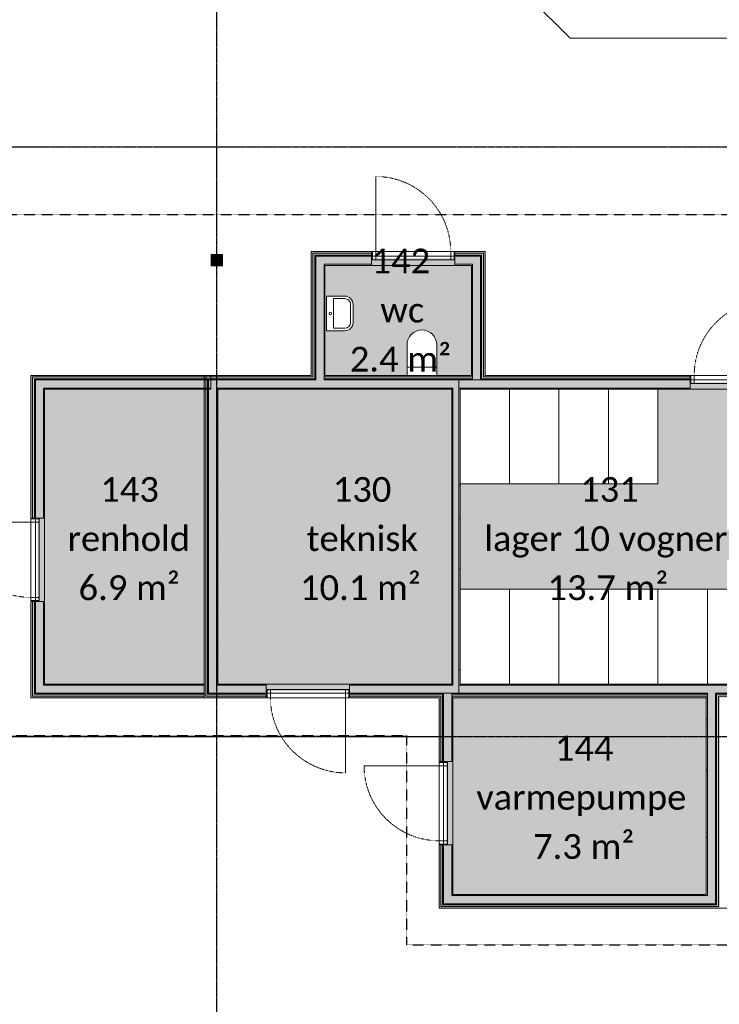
# Model space of a CAD drawing. Header units: millimetres. Extents: x -66110 to 16285, y -16697 to 38719.
# Tile 16 of 35: x -11991 to -3506, y -3245 to 8690. Entities that reach past the tile are written whole.
import ezdxf

# ---------------------------------------------------------------- set-up
doc = ezdxf.new("R2010")
doc.units = ezdxf.units.MM
for name, pattern in [('Dash 1mm', [2, 1, -1]), ('Grid Line', [5, 2, -1, 1, -1]), ('Overhead', [3.96875, 2.38125, -1.5875])]:
    doc.linetypes.add(name, pattern=pattern)
for name, color, linetype, lineweight in [('Doors', 7, 'Dash 1mm', 9), ('IfcAnnotation', 7, 'Continuous', 9), ('IfcDoor', 7, 'Continuous', 9), ('IfcGrid', 7, 'Continuous', 9), ('IfcSlab', 7, 'Continuous', 9), ('IfcWall', 7, 'Continuous', 9), ('Not Exported', 7, 'Continuous', 9)]:
    doc.layers.add(name, color=color, linetype=linetype, lineweight=lineweight)
doc.layers.add('IfcFlowTerminal', color=9, linetype='Continuous', lineweight=9, true_color=0x808080)
doc.layers.add('IfcFurniture', color=9, linetype='Continuous', lineweight=9, true_color=0x808080)
doc.styles.add('Calibri', font='calibri.ttf', dxfattribs={"height": 300})
pattern_1 = [(0, (0, 0), (812.8, 203.2), [67.056, -542.544, 67.056, -542.544, -3251.2]), (0, (0, 0), (812.8, 203.2), [-1219.2, 67.056, -1152.144, 67.056, -542.544, -1422.4]), (0, (0, 0), (812.8, 203.2), [-3048, 67.056, -339.344, 67.056, -948.944]), (120, (304.8, 101.6), (-582.3764, 602.3054), [67.056, -542.544, 67.056, -542.544, -3251.2]), (120, (304.8, 101.6), (-582.3764, 602.3054), [-1219.2, 67.056, -1152.144, 67.056, -542.544, -1422.4]), (120, (304.8, 101.6), (-582.3764, 602.3054), [-3048, 67.056, -339.344, 67.056, -948.944]), (240, (406.4, 508), (-230.4236, -805.5054), [67.056, -542.544, 67.056, -542.544, -3251.2]), (240, (406.4, 508), (-230.4236, -805.5054), [-1219.2, 67.056, -1152.144, 67.056, -542.544, -1422.4]), (240, (406.4, 508), (-230.4236, -805.5054), [-3048, 67.056, -339.344, 67.056, -948.944])]

# ---------------------------------------------------------------- blocks, each defined once
blk = doc.blocks.new('ARK_2119_70_0_rvt-1-plan 01 eksist_ 200')
at = {"layer": 'IfcSlab'}
for p, q in [((-5316, 8467), (-5916, 9067)), ((6938, 8470), (-5316, 8467))]:
    blk.add_line(p, q, dxfattribs=at)
blk = doc.blocks.new('Dør Enkel - YD 10x21-1571489-plan 01 eksist_ 200')
at = {"layer": 'Doors', "linetype": 'Continuous'}
for p, q in [((-455, 17), (-495, 17)), ((-495, 17), (-495, -83)), ((-455, -83), (-455, 17)), ((455, -83), (455, 17)), ((495, 17), (455, 17)), ((495, -83), (495, 17)), ((-495, -83), (-455, -83)), ((455, -83), (455, -993)), ((455, -83), (495, -83))]:
    blk.add_line(p, q, dxfattribs=at)
at = {"layer": 'Doors'}
blk.add_arc((455, -83), 910, 180, 270, dxfattribs=at)
at = {"layer": 'IfcDoor'}
for p, q in [((-455, 17), (455, 17)), ((-455, -83), (455, -83))]:
    blk.add_line(p, q, dxfattribs=at)
blk = doc.blocks.new('Dør Enkel - YD 10x21-1573320-plan 01 eksist_ 200')
at = {"layer": 'Doors', "linetype": 'Continuous'}
for p, q in [((455, 83), (455, 993)), ((-495, -17), (-495, 83)), ((-495, 83), (-455, 83)), ((-455, 83), (-455, -17)), ((455, 83), (455, -17)), ((455, 83), (495, 83)), ((495, 83), (495, -17)), ((-455, -17), (-495, -17)), ((495, -17), (455, -17))]:
    blk.add_line(p, q, dxfattribs=at)
at = {"layer": 'Doors'}
blk.add_arc((455, 83), 910, 90, 180, dxfattribs=at)
at = {"layer": 'IfcDoor'}
for p, q in [((-455, 83), (455, 83)), ((-455, -17), (455, -17))]:
    blk.add_line(p, q, dxfattribs=at)
blk = doc.blocks.new('Dør Enkel - YD 10x21-1573712-plan 01 eksist_ 200')
at = {"layer": 'Doors', "linetype": 'Continuous'}
for p, q in [((455, 83), (455, 993)), ((-495, -17), (-495, 83)), ((-495, 83), (-455, 83)), ((-455, 83), (-455, -17)), ((455, 83), (455, -17)), ((455, 83), (495, 83)), ((495, 83), (495, -17)), ((-455, -17), (-495, -17)), ((495, -17), (455, -17))]:
    blk.add_line(p, q, dxfattribs=at)
at = {"layer": 'Doors'}
blk.add_arc((455, 83), 910, 90, 180, dxfattribs=at)
at = {"layer": 'IfcDoor'}
for p, q in [((-455, 83), (455, 83)), ((-455, -17), (455, -17))]:
    blk.add_line(p, q, dxfattribs=at)
blk = doc.blocks.new('_furniture_boks instance - _furniture_boks instance-1887561-plan 01 eksist_ 200')
at = {"layer": 'IfcFurniture'}
for p, q in [((-300, 575), (-300, -575)), ((-300, -575), (300, -575))]:
    blk.add_line(p, q, dxfattribs=at)
blk = doc.blocks.new('_furniture_boks instance - _furniture_boks instance-V53-plan 01 eksist_ 200')
at = {"layer": 'IfcFurniture'}
for p, q in [((-300, 575), (-300, -575)), ((300, -575), (300, 575)), ((-300, -575), (300, -575))]:
    blk.add_line(p, q, dxfattribs=at)
blk = doc.blocks.new('_furniture_boks instance - _furniture_boks instance-V54-plan 01 eksist_ 200')
at = {"layer": 'IfcFurniture'}
for p, q in [((300, 575), (-300, 575)), ((-300, 575), (-300, -575))]:
    blk.add_line(p, q, dxfattribs=at)
blk = doc.blocks.new('_furniture_boks instance - _furniture_boks instance-V55-plan 01 eksist_ 200')
at = {"layer": 'IfcFurniture'}
for p, q in [((300, 575), (-300, 575)), ((-300, 575), (-300, -575)), ((300, -575), (300, 575))]:
    blk.add_line(p, q, dxfattribs=at)
blk = doc.blocks.new('Servant - vask S m_speil-V59-plan 01 eksist_ 200')
at = {"layer": 'IfcFlowTerminal'}
for p, q in [((210, -20), (-210, -20)), ((-210, -20), (-210, -240)), ((-180, -240), (-180, -105)), ((-180, -105), (180, -105)), ((180, -105), (180, -240)), ((210, -240), (210, -20)), ((110, -310), (-110, -310)), ((-110, -340), (110, -340))]:
    blk.add_line(p, q, dxfattribs=at)
blk.add_circle((0, -65), 15, dxfattribs=at)
for centre, radius, start, end in [((-110, -240), 100, 180, 270), ((-110, -240), 70, 180, 270), ((110, -240), 100, 270, 360), ((110, -240), 70, 270, 360)]:
    blk.add_arc(centre, radius, start, end, dxfattribs=at)
blk = doc.blocks.new('Toalett - toalett-491429-plan 01 eksist_ 200')
at = {"layer": 'IfcFlowTerminal'}
for p, q in [((-180, 0), (-180, -100)), ((180, -100), (180, 0)), ((180, -100), (-180, -100)), ((-180, -100), (-180, -370)), ((180, -370), (180, -100))]:
    blk.add_line(p, q, dxfattribs=at)
blk.add_arc((0, -370), 180, 180, 360, dxfattribs=at)

msp = doc.modelspace()

# ---------------------------------------------------------------- hatches: boundary and pattern name
at = {"layer": 'IfcWall', "true_color": 0xa62f11}
for points in [[(-8435, 4379), (-8435, 5879), (-8454, 5879), (-8454, 4379)], [(-6365, 4379), (-6346, 4379), (-6346, 5860), (-6365, 5860), (-6365, 4410)], [(-10751, 4360), (-9671, 4360), (-9671, 4379), (-11835, 4379), (-11835, 4360), (-11688, 4360)], [(-9735, 471), (-9735, 4379), (-9754, 4379), (-9754, 471)], [(-10751, 471), (-9754, 471), (-9754, 490), (-11854, 490), (-11854, 471), (-11835, 471)], [(-3496, -2060), (-3496, 471), (-3515, 471), (-3515, -2060)], [(-6738, -2079), (-3496, -2079), (-3496, -2060), (-6885, -2060), (-6885, -2079), (-6862, -2079)]]:
    msp.add_hatch(color=24, dxfattribs=at).paths.add_polyline_path(points)
h = msp.add_hatch(color=24, dxfattribs=at)
h.paths.add_polyline_path([(-8412, 5860), (-7723, 5860), (-7723, 5879), (-8435, 5879), (-8435, 5860)])
h.paths.add_polyline_path([(-6365, 5860), (-6346, 5860), (-6346, 5879), (-6713, 5879), (-6713, 5860)])
at = {"layer": 'IfcWall', "true_color": 0xf0f0f0}
for points in [[(-8412, 4360), (-8412, 5860), (-8435, 5860), (-8435, 4360)], [(-9657, 5832), (-9657, 5717), (-9543, 5717), (-9543, 5832)], [(-6365, 4360), (-6365, 5837), (-6388, 5837), (-6388, 4360)], [(-10751, 4337), (-9671, 4337), (-9671, 4360), (-11812, 4360), (-11812, 4337), (-11688, 4337)], [(-9712, 490), (-9712, 4360), (-9735, 4360), (-9735, 490)], [(-3670, 525), (-2800, 525), (-2800, 625), (-6663, 625), (-6663, 525), (-4314, 525)], [(-10751, 490), (-9754, 490), (-9754, 513), (-11835, 513), (-11835, 490), (-11812, 490)], [(-3550, -1925), (-3550, 525), (-3650, 525), (-3650, -1925)], [(-3515, -2037), (-3515, 490), (-3538, 490), (-3538, -2037)], [(-6750, -2025), (-3550, -2023), (-3550, -1925), (-6750, -1925)], [(-6738, -2060), (-3515, -2060), (-3515, -2037), (-6862, -2037), (-6862, -2060), (-6750, -2060)]]:
    msp.add_hatch(color=7, dxfattribs=at).paths.add_polyline_path(points)
h = msp.add_hatch(color=7, dxfattribs=at)
h.paths.add_polyline_path([(-7723, 5837), (-7723, 5860), (-8412, 5860), (-8412, 5837), (-8176, 5837)])
h.paths.add_polyline_path([(-6388, 5837), (-6365, 5837), (-6365, 5860), (-6713, 5860), (-6713, 5837)])
at = {"layer": 'IfcWall', "true_color": 0xb03d21}
for points in [[(-9657, 5705), (-9657, 5845), (-9670, 5845), (-9670, 5705)], [(-9530, 5705), (-9530, 5845), (-9657, 5845), (-9657, 5832), (-9543, 5832), (-9543, 5717), (-9657, 5717), (-9657, 5705), (-9543, 5705)]]:
    msp.add_hatch(color=34, dxfattribs=at).paths.add_polyline_path(points)
at = {"layer": 'IfcWall', "true_color": 0x787878}
for points in [[(-8400, 4337), (-8400, 5837), (-8412, 5837), (-8412, 4337)], [(-6388, 4337), (-6388, 5825), (-6400, 5825), (-6400, 4337)], [(-9671, 4325), (-9671, 4337), (-11800, 4337), (-11800, 4325), (-10107, 4325)], [(-9700, 513), (-9700, 4337), (-9712, 4337), (-9712, 513)], [(-11812, 513), (-9754, 513), (-9754, 525), (-11812, 525)], [(-3538, -2025), (-3538, 513), (-3550, 513), (-3550, -2025)], [(-6750, -2037), (-3538, -2037), (-3538, -2025), (-6850, -2025), (-6850, -2037)]]:
    msp.add_hatch(color=8, dxfattribs=at).paths.add_polyline_path(points)
h = msp.add_hatch(color=8, dxfattribs=at)
h.paths.add_polyline_path([(-6388, 5825), (-6388, 5837), (-6713, 5837), (-6713, 5825), (-6400, 5825)])
h.paths.add_polyline_path([(-8300, 5825), (-7723, 5825), (-7723, 5837), (-8400, 5837), (-8400, 5825)])
at = {"layer": 'IfcWall', "true_color": 0xffffcd}
for points in [[(-8400, 4325), (-8300, 4325), (-8300, 5825), (-8400, 5825), (-8400, 4337)], [(-6400, 4325), (-6400, 5725), (-6500, 5725), (-6500, 4325)], [(-9671, 4225), (-9671, 4325), (-11700, 4325), (-11700, 4225), (-10107, 4225)], [(-9600, 525), (-9600, 4325), (-9700, 4325), (-9700, 525)], [(-9600, 4225), (-6663, 4225), (-6663, 4325), (-9600, 4325)], [(-6663, 625), (-6663, 4225), (-6738, 4225), (-6738, 625)], [(-10751, 525), (-9754, 525), (-9754, 625), (-11800, 625), (-11800, 525), (-11688, 525)]]:
    msp.add_hatch(color=7, dxfattribs=at).paths.add_polyline_path(points)
h = msp.add_hatch(color=7, dxfattribs=at)
h.paths.add_polyline_path([(-6500, 5725), (-6400, 5725), (-6400, 5825), (-6713, 5825), (-6713, 5725), (-6513, 5725)])
h.paths.add_polyline_path([(-8288, 5725), (-7723, 5725), (-7723, 5825), (-8300, 5825), (-8300, 5725)])
at = {"layer": 'IfcWall', "true_color": 0x787878}
h = msp.add_hatch(dxfattribs=at)
h.set_pattern_fill('FP_1', color=8, style=0, pattern_type=2)
h.set_pattern_definition(pattern_1)
h.paths.add_polyline_path([(-8288, 4379), (-8288, 5725), (-8300, 5725), (-8300, 4379)])
h = msp.add_hatch(dxfattribs=at)
h.set_pattern_fill('FP_1', color=8, style=0, pattern_type=2)
h.set_pattern_definition(pattern_1)
h.paths.add_polyline_path([(-6500, 5712), (-6500, 5725), (-6713, 5725), (-6713, 5712), (-6513, 5712)])
h.paths.add_polyline_path([(-8176, 5712), (-7723, 5712), (-7723, 5725), (-8288, 5725), (-8288, 5712)])
h = msp.add_hatch(dxfattribs=at)
h.set_pattern_fill('FP_1', color=8, style=0, pattern_type=2)
h.set_pattern_definition(pattern_1)
h.paths.add_polyline_path([(-6500, 4379), (-6500, 5712), (-6513, 5712), (-6513, 4379)])
at = {"layer": 'IfcWall', "true_color": 0xa62f11}
h = msp.add_hatch(color=24, dxfattribs=at)
h.paths.add_polyline_path([(-11835, 490), (-11835, 1637), (-11854, 1637), (-11854, 490)])
h.paths.add_polyline_path([(-11854, 2647), (-11835, 2647), (-11835, 4379), (-11854, 4379), (-11854, 2694)])
at = {"layer": 'IfcWall', "true_color": 0xf0f0f0}
h = msp.add_hatch(color=7, dxfattribs=at)
h.paths.add_polyline_path([(-11812, 513), (-11812, 1637), (-11835, 1637), (-11835, 513)])
h.paths.add_polyline_path([(-11835, 2647), (-11812, 2647), (-11812, 4360), (-11835, 4360), (-11835, 2694)])
at = {"layer": 'IfcWall', "true_color": 0x787878}
h = msp.add_hatch(color=8, dxfattribs=at)
h.paths.add_polyline_path([(-11812, 525), (-11800, 525), (-11800, 1637), (-11812, 1637), (-11812, 625)])
h.paths.add_polyline_path([(-11812, 2647), (-11800, 2647), (-11800, 4337), (-11812, 4337), (-11812, 2694)])
at = {"layer": 'IfcWall', "true_color": 0xffffcd}
h = msp.add_hatch(color=7, dxfattribs=at)
h.paths.add_polyline_path([(-11800, 625), (-11700, 625), (-11700, 1637), (-11800, 1637), (-11800, 637)])
h.paths.add_polyline_path([(-11800, 2647), (-11700, 2647), (-11700, 4325), (-11800, 4325), (-11800, 2694)])
at = {"layer": 'IfcWall', "true_color": 0xa62f11}
h = msp.add_hatch(color=24, dxfattribs=at)
h.paths.add_polyline_path([(-9588, 4360), (-8435, 4360), (-8435, 4379), (-9735, 4379), (-9735, 4360), (-9712, 4360)])
h.paths.add_polyline_path([(-6650, 4360), (-6650, 4379), (-8300, 4379), (-8300, 4360), (-6663, 4360)])
at = {"layer": 'IfcWall', "true_color": 0xf0f0f0}
h = msp.add_hatch(color=7, dxfattribs=at)
h.paths.add_polyline_path([(-8498, 4337), (-8412, 4337), (-8412, 4360), (-9712, 4360), (-9712, 4337), (-8820, 4337)])
h.paths.add_polyline_path([(-6663, 4337), (-6663, 4360), (-8300, 4360), (-8300, 4337), (-6889, 4337)])
at = {"layer": 'IfcWall', "true_color": 0x787878}
h = msp.add_hatch(color=8, dxfattribs=at)
h.paths.add_polyline_path([(-9700, 4325), (-8400, 4325), (-8400, 4337), (-9700, 4337)])
h.paths.add_polyline_path([(-8176, 4325), (-6663, 4325), (-6663, 4337), (-8300, 4337), (-8300, 4325)])
at = {"layer": 'IfcWall', "true_color": 0xf0f0f0}
h = msp.add_hatch(color=7, dxfattribs=at)
h.paths.add_polyline_path([(-6650, 4337), (-6500, 4337), (-6500, 4360), (-6663, 4360), (-6663, 4337)])
h.paths.add_polyline_path([(-2688, 4337), (-2688, 4360), (-2850, 4360), (-2850, 4337), (-2700, 4337)])
h.paths.add_polyline_path([(-6346, 4337), (-3860, 4337), (-3860, 4360), (-6388, 4360), (-6388, 4337), (-6365, 4337)])
at = {"layer": 'IfcWall', "true_color": 0x787878}
h = msp.add_hatch(color=8, dxfattribs=at)
h.paths.add_polyline_path([(-2705, 4325), (-2700, 4325), (-2700, 4337), (-2850, 4337), (-2850, 4325), (-2800, 4325)])
h.paths.add_polyline_path([(-6663, 4325), (-6500, 4325), (-6500, 4337), (-6663, 4337)])
h.paths.add_polyline_path([(-6388, 4325), (-3860, 4325), (-3860, 4337), (-6400, 4337), (-6400, 4325)])
at = {"layer": 'IfcWall', "true_color": 0xf0f0f0}
h = msp.add_hatch(color=7, dxfattribs=at)
h.paths.add_polyline_path([(-6650, 4225), (-3860, 4225), (-3860, 4325), (-6663, 4325), (-6663, 4225)])
h.paths.add_polyline_path([(-2800, 4225), (-2800, 4325), (-2850, 4325), (-2850, 4225), (-2813, 4225)])
at = {"layer": 'IfcWall', "true_color": 0xa62f11}
h = msp.add_hatch(color=24, dxfattribs=at)
h.paths.add_polyline_path([(-2850, 4360), (-2665, 4360), (-2665, 4379), (-2850, 4379)])
h.paths.add_polyline_path([(-6650, 4360), (-6500, 4360), (-6500, 4379), (-6650, 4379)])
h.paths.add_polyline_path([(-6365, 4360), (-3860, 4360), (-3860, 4379), (-6365, 4379)])
at = {"layer": 'IfcWall', "true_color": 0x787878}
h = msp.add_hatch(dxfattribs=at)
h.set_pattern_fill('FP_1', color=8, style=0, pattern_type=2)
h.set_pattern_definition(pattern_1)
h.paths.add_polyline_path([(-11688, 637), (-11688, 1637), (-11700, 1637), (-11700, 637)])
h.paths.add_polyline_path([(-11700, 2647), (-11688, 2647), (-11688, 4225), (-11700, 4225), (-11700, 2694)])
h = msp.add_hatch(dxfattribs=at)
h.set_pattern_fill('FP_1', color=8, style=0, pattern_type=2)
h.set_pattern_definition(pattern_1)
h.paths.add_polyline_path([(-9671, 4212), (-9671, 4225), (-11688, 4225), (-11688, 4212), (-10107, 4212)])
h = msp.add_hatch(dxfattribs=at)
h.set_pattern_fill('FP_1', color=8, style=0, pattern_type=2)
h.set_pattern_definition(pattern_1)
h.paths.add_polyline_path([(-9600, 625), (-9588, 625), (-9588, 4225), (-9600, 4225), (-9600, 637)])
h = msp.add_hatch(dxfattribs=at)
h.set_pattern_fill('FP_1', color=8, style=0, pattern_type=2)
h.set_pattern_definition(pattern_1)
h.paths.add_polyline_path([(-9464, 4212), (-6750, 4212), (-6750, 4225), (-9588, 4225), (-9588, 4212)])
h = msp.add_hatch(dxfattribs=at)
h.set_pattern_fill('FP_1', color=8, style=0, pattern_type=2)
h.set_pattern_definition(pattern_1)
h.paths.add_polyline_path([(-6750, 625), (-6738, 625), (-6738, 4225), (-6750, 4225), (-6750, 637)])
h = msp.add_hatch(dxfattribs=at)
h.set_pattern_fill('FP_1', color=8, style=0, pattern_type=2)
h.set_pattern_definition(pattern_1)
h.paths.add_polyline_path([(-6650, 625), (-6650, 4225), (-6663, 4225), (-6663, 625)])
h = msp.add_hatch(dxfattribs=at)
h.set_pattern_fill('FP_1', color=8, style=0, pattern_type=2)
h.set_pattern_definition(pattern_1)
h.paths.add_polyline_path([(-6650, 4212), (-3860, 4212), (-3860, 4225), (-6650, 4225)])
h.paths.add_polyline_path([(-2850, 4212), (-2813, 4212), (-2813, 4225), (-2850, 4225)])
h = msp.add_hatch(dxfattribs=at)
h.set_pattern_fill('FP_1', color=8, style=0, pattern_type=2)
h.set_pattern_definition(pattern_1)
h.paths.add_polyline_path([(-10751, 625), (-9754, 625), (-9754, 637), (-11700, 637), (-11700, 625), (-11688, 625)])
at = {"layer": 'IfcWall', "true_color": 0xffffcd}
h = msp.add_hatch(color=7, dxfattribs=at)
h.paths.add_polyline_path([(-6889, 525), (-6663, 525), (-6663, 625), (-7990, 625), (-7990, 525)])
h.paths.add_polyline_path([(-9600, 525), (-9000, 525), (-9000, 625), (-9600, 625), (-9600, 550)])
at = {"layer": 'IfcWall', "true_color": 0x787878}
h = msp.add_hatch(dxfattribs=at)
h.set_pattern_fill('FP_1', color=8, style=0, pattern_type=2)
h.set_pattern_definition(pattern_1)
h.paths.add_polyline_path([(-6750, 625), (-6750, 637), (-7990, 637), (-7990, 625), (-6889, 625)])
h.paths.add_polyline_path([(-9588, 625), (-9000, 625), (-9000, 637), (-9588, 637)])
h = msp.add_hatch(dxfattribs=at)
h.set_pattern_fill('FP_1', color=8, style=0, pattern_type=2)
h.set_pattern_definition(pattern_1)
h.paths.add_polyline_path([(-6245, 625), (-2813, 625), (-2813, 637), (-6650, 637), (-6650, 625)])
at = {"layer": 'IfcWall', "true_color": 0xa62f11}
h = msp.add_hatch(color=24, dxfattribs=at)
h.paths.add_polyline_path([(-6750, 471), (-6650, 471), (-6650, 490), (-6750, 490)])
h.paths.add_polyline_path([(-9588, 471), (-9000, 471), (-9000, 490), (-9735, 490), (-9735, 471), (-9712, 471)])
h.paths.add_polyline_path([(-7990, 471), (-6885, 471), (-6885, 490), (-7990, 490)])
at = {"layer": 'IfcWall', "true_color": 0xf0f0f0}
h = msp.add_hatch(color=7, dxfattribs=at)
h.paths.add_polyline_path([(-6862, 490), (-6862, 513), (-7990, 513), (-7990, 490), (-6885, 490)])
h.paths.add_polyline_path([(-9588, 490), (-9000, 490), (-9000, 513), (-9712, 513), (-9712, 490), (-9700, 490)])
h.paths.add_polyline_path([(-6750, 490), (-6663, 490), (-6663, 513), (-6750, 513)])
at = {"layer": 'IfcWall', "true_color": 0x787878}
h = msp.add_hatch(color=8, dxfattribs=at)
h.paths.add_polyline_path([(-6850, 513), (-6850, 525), (-7990, 525), (-7990, 513), (-6862, 513)])
h.paths.add_polyline_path([(-9000, 513), (-9000, 525), (-9700, 525), (-9700, 513), (-9464, 513)])
h.paths.add_polyline_path([(-6663, 513), (-6663, 525), (-6750, 525), (-6750, 513)])
at = {"layer": 'IfcWall', "true_color": 0xf0f0f0}
h = msp.add_hatch(color=7, dxfattribs=at)
h.paths.add_polyline_path([(-6885, -2060), (-6862, -2060), (-6862, -1312), (-6885, -1312), (-6885, -2037)])
h.paths.add_polyline_path([(-6885, -302), (-6862, -302), (-6862, 490), (-6885, 490), (-6885, 121)])
at = {"layer": 'IfcWall', "true_color": 0x787878}
h = msp.add_hatch(color=8, dxfattribs=at)
h.paths.add_polyline_path([(-6862, -2037), (-6850, -2037), (-6850, -1312), (-6862, -1312), (-6862, -2025)])
h.paths.add_polyline_path([(-6862, -302), (-6850, -302), (-6850, 513), (-6862, 513), (-6862, 121)])
at = {"layer": 'IfcWall', "true_color": 0xf0f0f0}
h = msp.add_hatch(color=7, dxfattribs=at)
h.paths.add_polyline_path([(-6850, -2025), (-6750, -2025), (-6750, -1312), (-6850, -1312), (-6850, -1925)])
h.paths.add_polyline_path([(-6750, -302), (-6750, 525), (-6850, 525), (-6850, -302)])
at = {"layer": 'IfcWall', "true_color": 0x787878}
h = msp.add_hatch(color=8, dxfattribs=at)
h.paths.add_polyline_path([(-3650, 513), (-3650, 525), (-6663, 525), (-6663, 513), (-3670, 513)])
h.paths.add_polyline_path([(-2813, 513), (-2700, 513), (-2700, 525), (-3550, 525), (-3550, 513), (-3026, 513)])
at = {"layer": 'IfcWall', "true_color": 0xf0f0f0}
h = msp.add_hatch(color=7, dxfattribs=at)
h.paths.add_polyline_path([(-6663, 490), (-3650, 490), (-3650, 513), (-6663, 513)])
h.paths.add_polyline_path([(-2700, 490), (-2688, 490), (-2688, 513), (-3538, 513), (-3538, 490), (-2800, 490)])
at = {"layer": 'IfcWall', "true_color": 0xa62f11}
h = msp.add_hatch(color=24, dxfattribs=at)
h.paths.add_polyline_path([(-5601, 471), (-3650, 471), (-3650, 490), (-6650, 490), (-6650, 471), (-6245, 471)])
h.paths.add_polyline_path([(-2688, 471), (-2665, 471), (-2665, 490), (-3515, 490), (-3515, 471), (-2813, 471)])
h = msp.add_hatch(color=24, dxfattribs=at)
h.paths.add_polyline_path([(-6885, -2079), (-6885, -1312), (-6904, -1312), (-6904, -2079), (-6889, -2079)])
h.paths.add_polyline_path([(-6889, -302), (-6885, -302), (-6885, 471), (-6904, 471), (-6904, -302)])
at = {"layer": 'IfcWall', "true_color": 0x787878}
h = msp.add_hatch(dxfattribs=at)
h.set_pattern_fill('FP_1', color=8, style=0, pattern_type=2)
h.set_pattern_definition(pattern_1)
h.paths.add_polyline_path([(-6750, -1925), (-6738, -1925), (-6738, -1312), (-6750, -1312), (-6750, -1913)])
h.paths.add_polyline_path([(-6738, -302), (-6738, 471), (-6750, 471), (-6750, -302)])
h = msp.add_hatch(dxfattribs=at)
h.set_pattern_fill('FP_1', color=8, style=0, pattern_type=2)
h.set_pattern_definition(pattern_1)
h.paths.add_polyline_path([(-3650, -1913), (-3650, 471), (-3663, 471), (-3663, -1913)])
h = msp.add_hatch(dxfattribs=at)
h.set_pattern_fill('FP_1', color=8, style=0, pattern_type=2)
h.set_pattern_definition(pattern_1)
h.paths.add_polyline_path([(-6738, -1925), (-3650, -1925), (-3650, -1913), (-6738, -1913)])
at = {"layer": 'Not Exported', "true_color": 0xe6f3fa}
h = msp.add_hatch(color=7, dxfattribs=at)
h.paths.add_polyline_path([(-8288, 4379), (-7293, 4379), (-7293, 4749), (-7286, 4796), (-7268, 4839), (-7240, 4876), (-7203, 4905), (-7159, 4923), (-7113, 4929), (-7066, 4923), (-7023, 4905), (-6985, 4876), (-6957, 4839), (-6939, 4796), (-6933, 4749), (-6933, 4379), (-6513, 4379), (-6513, 5712), (-6713, 5712), (-6713, 5796), (-7723, 5796), (-7723, 5712), (-8288, 5712), (-8288, 4409)])
h.paths.add_polyline_path([(-8183, 4919), (-8268, 4919), (-8268, 5339), (-8048, 5339), (-8022, 5336), (-7998, 5326), (-7976, 5309), (-7961, 5288), (-7950, 5257), (-7948, 5239), (-7948, 5019), (-7951, 4993), (-7961, 4969), (-7978, 4948), (-7998, 4932), (-8029, 4921), (-8048, 4919), (-8176, 4919)])
at = {"layer": 'Not Exported', "true_color": 0xe7e8db}
for points in [[(-10107, 637), (-9754, 637), (-9754, 4212), (-11688, 4212), (-11688, 2647), (-11771, 2647), (-11771, 1637), (-11688, 1637), (-11688, 637), (-10751, 637)], [(-2813, 637), (-2813, 4212), (-2850, 4212), (-2850, 4296), (-3860, 4296), (-3860, 4212), (-4250, 4212), (-4250, 3063), (-6650, 3063), (-6650, 1787), (-3050, 1787), (-3050, 637), (-3026, 637)]]:
    msp.add_hatch(color=254, dxfattribs=at).paths.add_polyline_path(points)
at = {"layer": 'Not Exported', "true_color": 0xd2d2d2}
for points in [[(-7990, 554), (-7990, 637), (-6750, 637), (-6750, 4212), (-9588, 4212), (-9588, 637), (-9000, 637), (-9000, 554), (-8371, 554)], [(-6738, -1913), (-3663, -1911), (-3663, 471), (-6738, 471), (-6738, -302), (-6821, -302), (-6821, -1312), (-6738, -1312), (-6738, -1911)]]:
    msp.add_hatch(color=254, dxfattribs=at).paths.add_polyline_path(points)

# ---------------------------------------------------------------- linework, layer by layer
at = {"layer": 'IfcAnnotation', "linetype": 'Overhead', "lineweight": 25}
for p, q in [((3550, 6325), (-12853, 6325)), ((-12853, 12), (-7300, 12)), ((-7300, 12), (-7300, -2525)), ((-7300, -2525), (3550, -2525))]:
    msp.add_line(p, q, dxfattribs=at)
at = {"layer": 'IfcGrid', "color": 9, "linetype": 'Grid Line', "lineweight": 25, "true_color": 0xc0c0c0}
for p, q in [((-9600, -6068), (-9600, 34992)), ((-54635, 7150), (4530, 7150)), ((-54635, 0), (4530, 0))]:
    msp.add_line(p, q, dxfattribs=at)
at = {"layer": 'IfcSlab'}
for p, q in [((-6713, 5825), (-7723, 5825)), ((-2850, 4325), (-3860, 4325)), ((-11800, 2647), (-11800, 1637)), ((-9000, 525), (-7990, 525)), ((-6850, -302), (-6850, -1312))]:
    msp.add_line(p, q, dxfattribs=at)
at = {"layer": 'IfcWall', "lineweight": 18}
for p, q in [((-8454, 5879), (-8454, 4379)), ((-7723, 5879), (-8454, 5879)), ((-7723, 5712), (-7723, 5879)), ((-6346, 5879), (-6713, 5879)), ((-6713, 5712), (-6713, 5879)), ((-6346, 4379), (-6346, 5879)), ((-9530, 5845), (-9670, 5845)), ((-9670, 5845), (-9670, 5705)), ((-9530, 5705), (-9530, 5845)), ((-9670, 5705), (-9530, 5705)), ((-7723, 5712), (-8288, 5712)), ((-8288, 4379), (-8288, 5712)), ((-6713, 5712), (-6513, 5712)), ((-6513, 5712), (-6513, 4379)), ((-11854, 4379), (-11854, 2647)), ((-8454, 4379), (-11854, 4379)), ((-9754, 471), (-9754, 4379)), ((-9671, 4212), (-9671, 4379)), ((-6513, 4379), (-8288, 4379)), ((-3860, 4379), (-6346, 4379)), ((-3860, 4212), (-3860, 4379)), ((-11688, 2647), (-11688, 4212)), ((-11688, 4212), (-9671, 4212)), ((-9588, 637), (-9588, 4212)), ((-9588, 4212), (-6750, 4212)), ((-6750, 4212), (-6750, 637)), ((-6650, 4212), (-3860, 4212)), ((-6650, 637), (-6650, 4212)), ((-11854, 2647), (-11688, 2647)), ((-11688, 1637), (-11854, 1637)), ((-11854, 1637), (-11854, 471)), ((-11688, 637), (-11688, 1637)), ((-9754, 637), (-11688, 637)), ((-9000, 637), (-9588, 637)), ((-9000, 471), (-9000, 637)), ((-6750, 637), (-7990, 637)), ((-7990, 637), (-7990, 471)), ((-2813, 637), (-6650, 637)), ((-11854, 471), (-9000, 471)), ((-7990, 471), (-6904, 471)), ((-6904, 471), (-6904, -302)), ((-6738, -302), (-6738, 471)), ((-6738, 471), (-3663, 471)), ((-3663, 471), (-3663, -1913)), ((-6904, -302), (-6738, -302)), ((-6904, -1312), (-6904, -2079)), ((-6738, -1312), (-6904, -1312)), ((-6738, -1913), (-6738, -1312)), ((-3663, -1913), (-6738, -1913)), ((-6904, -2079), (3154, -2079))]:
    msp.add_line(p, q, dxfattribs=at)
at = {"layer": 'IfcWall'}
for p, q in [((-8435, 5860), (-8435, 4360)), ((-7723, 5860), (-8435, 5860)), ((-6365, 5860), (-6713, 5860)), ((-6365, 4360), (-6365, 5860)), ((-9543, 5832), (-9657, 5832)), ((-9657, 5832), (-9657, 5717)), ((-9543, 5832), (-9543, 5717)), ((-8412, 5837), (-8412, 4337)), ((-7723, 5837), (-8412, 5837)), ((-8400, 5825), (-8400, 4325)), ((-8400, 5825), (-7723, 5825)), ((-6388, 5837), (-6713, 5837)), ((-6400, 5825), (-6713, 5825)), ((-6400, 4325), (-6400, 5825)), ((-6388, 4337), (-6388, 5837)), ((-9657, 5717), (-9543, 5717)), ((-8300, 5725), (-8300, 4325)), ((-7723, 5725), (-8300, 5725)), ((-6500, 5725), (-6713, 5725)), ((-6500, 4325), (-6500, 5725)), ((-11835, 4360), (-11835, 2647)), ((-8435, 4360), (-11835, 4360)), ((-11812, 4337), (-11812, 2647)), ((-8412, 4337), (-11812, 4337)), ((-11800, 4325), (-11800, 2647)), ((-8400, 4325), (-11800, 4325)), ((-9735, 4360), (-9735, 490)), ((-9712, 4337), (-9712, 513)), ((-9700, 4325), (-9700, 525)), ((-8300, 4379), (-8288, 4379)), ((-6500, 4360), (-8300, 4360)), ((-6500, 4337), (-8300, 4337)), ((-3860, 4325), (-8300, 4325)), ((-6663, 4325), (-6663, 525)), ((-6513, 4379), (-6500, 4379)), ((-6400, 4325), (-6500, 4325)), ((-6388, 4337), (-3860, 4337)), ((-6365, 4360), (-3860, 4360)), ((-11700, 4225), (-11700, 2647)), ((-9671, 4225), (-11700, 4225)), ((-9600, 4225), (-9600, 625)), ((-6738, 4225), (-9600, 4225)), ((-6750, 4225), (-6750, 4212)), ((-6738, 4225), (-6738, 625)), ((-6663, 4225), (-3860, 4225)), ((-11835, 1637), (-11835, 490)), ((-11812, 1637), (-11812, 513)), ((-11800, 1637), (-11800, 525)), ((-11700, 1637), (-11700, 625)), ((-11700, 625), (-9754, 625)), ((-9600, 625), (-9000, 625)), ((-7990, 625), (-6738, 625)), ((-6750, 637), (-6750, 625)), ((-2800, 625), (-6663, 625)), ((-11835, 490), (-9754, 490)), ((-11812, 513), (-9754, 513)), ((-11800, 525), (-9754, 525)), ((-9735, 490), (-9000, 490)), ((-9712, 513), (-9000, 513)), ((-9700, 525), (-9000, 525)), ((-7990, 525), (-3650, 525)), ((-7990, 513), (-6862, 513)), ((-7990, 490), (-6885, 490)), ((-6885, -302), (-6885, 490)), ((-6862, -302), (-6862, 513)), ((-6850, -302), (-6850, 525)), ((-6750, -302), (-6750, 525)), ((-3650, 513), (-6750, 513)), ((-3650, 490), (-6750, 490)), ((-3650, 525), (-3650, -1925)), ((-3550, 525), (-3550, -2025)), ((-2700, 525), (-3550, 525)), ((-3538, 513), (-3538, -2037)), ((-2688, 513), (-3538, 513)), ((-3515, 490), (-3515, -2060)), ((-2665, 490), (-3515, 490)), ((-6738, 471), (-6750, 471)), ((-3650, 471), (-3663, 471)), ((-6885, -2060), (-6885, -1312)), ((-6862, -2037), (-6862, -1312)), ((-6850, -2025), (-6850, -1312)), ((-6750, -1925), (-6750, -1312)), ((-3550, -2025), (-6850, -2025)), ((-3650, -1925), (-6750, -1925)), ((-3515, -2060), (-6885, -2060)), ((-3538, -2037), (-6862, -2037))]:
    msp.add_line(p, q, dxfattribs=at)
at = {"layer": 'Not Exported', "flags": 128}
for points in [[(-8288, 4379), (-6700, 4379), (-6513, 4379), (-6513, 5712), (-8288, 5712)], [(-9754, 637), (-9754, 4212), (-11688, 4212), (-11688, 637)], [(-9588, 639), (-9588, 637), (-6821, 637), (-6750, 637), (-6750, 4212), (-8371, 4212), (-9588, 4212)], [(-6650, 637), (-3579, 637), (-2813, 637), (-2813, 954), (-2813, 1039), (-2813, 3696), (-2813, 4212), (-6429, 4212), (-6650, 4212)], [(-6738, 471), (-6738, -1913), (-3663, -1913), (-3663, -1911), (-3663, 471)]]:
    msp.add_lwpolyline(points, close=True, dxfattribs=at)

# ---------------------------------------------------------------- block references
at = {"lineweight": 5}
msp.add_blockref('ARK_2119_70_0_rvt-1-plan 01 eksist_ 200', (0, 0), dxfattribs=at)
at = {"layer": 'IfcDoor'}
for name, p, rotation in [('Dør Enkel - YD 10x21-1571489-plan 01 eksist_ 200', (-7218, 5796), 180), ('Dør Enkel - YD 10x21-1573712-plan 01 eksist_ 200', (-11771, 2143), 89.9999999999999), ('Dør Enkel - YD 10x21-1573320-plan 01 eksist_ 200', (-6821, -807), 89.9999999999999)]:
    msp.add_blockref(name, p, dxfattribs=dict(at, rotation=rotation))
for name, p in [('Dør Enkel - YD 10x21-1573320-plan 01 eksist_ 200', (-3355, 4296)), ('Dør Enkel - YD 10x21-1571489-plan 01 eksist_ 200', (-8494, 554))]:
    msp.add_blockref(name, p, dxfattribs=at)
at = {"layer": 'IfcFlowTerminal'}
for name, p, rotation in [('Servant - vask S m_speil-V59-plan 01 eksist_ 200', (-8288, 5129), 90.00000000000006), ('Toalett - toalett-491429-plan 01 eksist_ 200', (-7113, 4379), 180)]:
    msp.add_blockref(name, p, dxfattribs=dict(at, rotation=rotation))
at = {"layer": 'IfcFurniture', "rotation": 180}
for name, p in [('_furniture_boks instance - _furniture_boks instance-V54-plan 01 eksist_ 200', (-6350, 3638)), ('_furniture_boks instance - _furniture_boks instance-V55-plan 01 eksist_ 200', (-5750, 3638)), ('_furniture_boks instance - _furniture_boks instance-V55-plan 01 eksist_ 200', (-5150, 3638)), ('_furniture_boks instance - _furniture_boks instance-V55-plan 01 eksist_ 200', (-4550, 3638)), ('_furniture_boks instance - _furniture_boks instance-1887561-plan 01 eksist_ 200', (-6350, 1212)), ('_furniture_boks instance - _furniture_boks instance-V53-plan 01 eksist_ 200', (-5750, 1212)), ('_furniture_boks instance - _furniture_boks instance-V53-plan 01 eksist_ 200', (-5150, 1212)), ('_furniture_boks instance - _furniture_boks instance-V53-plan 01 eksist_ 200', (-4550, 1212)), ('_furniture_boks instance - _furniture_boks instance-V53-plan 01 eksist_ 200', (-3950, 1212)), ('_furniture_boks instance - _furniture_boks instance-V53-plan 01 eksist_ 200', (-3350, 1212))]:
    msp.add_blockref(name, p, dxfattribs=at)

# ---------------------------------------------------------------- texts
at = {"layer": 'Not Exported', "char_height": 300, "attachment_point": 1, "style": 'Calibri'}
for s, insert, width in [('142', (-7723, 5915), 913.92), ('wc', (-7617, 5320), 673.42), ('2.4 m²', (-7987, 4725), 1555.27), ('143', (-11013, 3146), 913.92), ('130', (-8194, 3146), 913.92), ('131', (-5193, 3146), 913.92), ('renhold', (-11410, 2550), 1859.91), ('teknisk', (-8511, 2550), 1683.54), ('lager 10 vogner', (-6358, 2550), 3719.83), ('6.9 m²', (-11277, 1955), 1555.27), ('10.1 m²', (-8591, 1955), 1859.91), ('13.7 m²', (-5590, 1955), 1859.91), ('144', (-5500, 9), 913.92), ('varmepumpe', (-6453, -586), 3222.78), ('7.3 m²', (-5765, -1182), 1555.27)]:
    msp.add_mtext(s, dxfattribs=dict(at, insert=insert, width=width))

doc.saveas('drawing.dxf')
